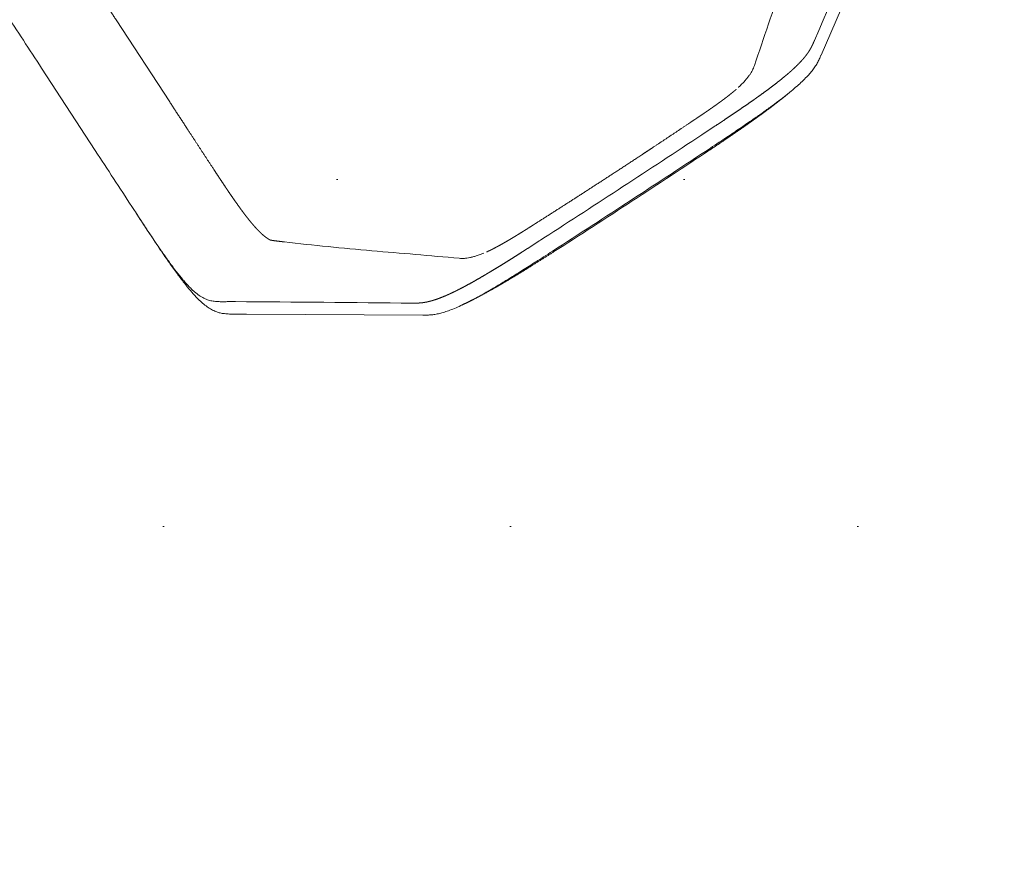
# Model space of a CAD drawing. Header units: metres. Extents: x 7480610 to 7484249, y 5635545 to 5637635.
# Tile 36 of 53: x 7480663.397 to 7480664.106, y 5637427.766 to 5637428.365. Entities that reach past the tile are written whole.
import ezdxf

# ---------------------------------------------------------------- set-up
doc = ezdxf.new("R2010")
doc.units = ezdxf.units.M
doc.header["$MEASUREMENT"] = 0
doc.layers.add('_x-ref_mapa', color=7, linetype='Continuous')
doc.layers.add('PFU-01 - Plan sytuacyjny Horn - x-ref architektura - 2024.12.04$0$A_mała architektura', color=140, linetype='Continuous')
doc.layers.add('dr_proj_wyp chodnik', color=40, linetype='Continuous', lineweight=20)
doc.layers.add('dr_wymiar', color=4, linetype='Continuous', lineweight=35)
doc.styles.add('WYMIARY', font='ROMANS.shx', dxfattribs={"width": 0.6})
doc.dimstyles.new('dr 1-500', dxfattribs={"dimscale": 5, "dimtxt": 0.2, "dimasz": 0.15, "dimexe": 0.1, "dimexo": 0.1, "dimgap": 0.05, "dimtad": 1, "dimzin": 12, "dimdsep": 46, "dimtxsty": 'WYMIARY', "dimcen": 0.15, "dimclre": 256, "dimaunit": 2, "dimadec": 3, "dimazin": 0, "dimtfac": 1, "dimtmove": 0, "dimatfit": 3, "dimfxl": 10, "dimtolj": 1, "dimtzin": 0, "dimarcsym": 0})

# ---------------------------------------------------------------- blocks, each defined once
blk = doc.blocks.new('*D5')
at = {"layer": 'Defpoints', "color": 0, "lineweight": 70, "transparency": 16777216}
for p in [(7480661.40845, 5637435.15986), (7480670.72418, 5637420.93955), (7480670.72638, 5637420.94099)]:
    blk.add_point(p, dxfattribs=at)
at = {"layer": 'dr_wymiar', "lineweight": -2, "transparency": 16777216}
for p, q in [((7480660.99025, 5637434.8858), (7480660.98805, 5637434.88436)), ((7480670.30818, 5637420.66693), (7480670.30598, 5637420.66549))]:
    blk.add_line(p, q, dxfattribs=at)
at = {"layer": 'dr_wymiar', "color": 0, "lineweight": -2, "transparency": 16777216}
blk.add_line((7480661.81733, 5637434.53111), (7480670.3131, 5637421.56685), dxfattribs=at)
at = {"layer": 'dr_wymiar', "color": 0, "lineweight": 70, "transparency": 16777216}
for points in [[(7480661.92189, 5637434.59963), (7480661.71278, 5637434.4626), (7480661.40625, 5637435.15842)], [(7480670.41765, 5637421.63537), (7480670.20855, 5637421.49834), (7480670.72418, 5637420.93955)]]:
    blk.add_solid(points, dxfattribs=at)
at = {"layer": 'dr_wymiar', "color": 0, "transparency": 16777216, "insert": (7480666.69252, 5637428.46007), "char_height": 1, "attachment_point": 5, "rotation": 303.2377, "style": 'WYMIARY'}
blk.add_mtext('\\A1;17', dxfattribs=at)
blk = doc.blocks.new('PFU-01 - Plan sytuacyjny Horn - x-ref architektura - 2024.12.04$0$Stojak na rowery')
at = {"lineweight": 20}
for p, q in [((236.11, 553.14, -77.73), (236.1, 553.14, -77.73)), ((371.89, 553.14, -77.73), (371.9, 553.14, -77.73)), ((26.82, 470.62, -77.73), (132.83, 540.68, -77.73)), ((132.83, 540.68, -77.73), (132.85, 540.69, -77.73)), ((236.1, 541.78, -77.73), (236.11, 541.78, -77.73)), ((371.9, 541.78, -77.73), (371.89, 541.78, -77.73)), ((475.17, 540.68, -77.73), (475.15, 540.69, -77.73)), ((581.18, 470.62, -77.73), (475.17, 540.68, -77.73)), ((131.13, 529.29, -77.73), (131.09, 529.26, -77.73)), ((476.87, 529.29, -77.73), (476.91, 529.26, -77.73)), ((177.05, 520.66, -77.73), (177.04, 520.65, -77.73)), ((430.95, 520.66, -77.73), (430.96, 520.65, -77.73)), ((26.81, 470.62, -77.73), (26.82, 470.62, -77.73)), ((25.04, 458.77, -77.73), (25.05, 458.78, -77.73)), ((70.05, 435.03, -77.73), (70.09, 435.09, -77.73)), ((0, 366.82, -77.73), (0, 368.21, -77.73)), ((0, 241.78, -77.73), (0, 312.5, -77.73)), ((64, 241.78, -77.73), (64, 312.5, -77.73))]:
    blk.add_line(p, q, dxfattribs=at)
for centre, radius, start, end in [((304, -12156.67, -77.73), 12709.99, 89.693974, 90.306026), ((304, -13366.69, -77.73), 13908.64, 89.720335, 90.279665), ((-22128.41, 33903.04, -77.73), 40116.01, 303.520493, 303.702322), ((205.63, 466.77, -77.73), 61.67, 97.74606, 100.84752), ((402.37, 466.77, -77.73), 61.67, 79.15248, 82.25394), ((22735.49, 33901.65, -77.73), 40114.35, 236.297678, 236.479507), ((-15281.96, 20234.75, -77.73), 25052.47, 307.957746, 308.102084), ((15889.96, 20234.75, -77.73), 25052.47, 231.897916, 232.042254), ((1724.62, -1549.64, -77.73), 2584.18, 128.17786, 129.5827)]:
    blk.add_arc(centre, radius, start, end, dxfattribs=at)
at = {"lineweight": 20, "extrusion": (0, 0, -1)}
blk.add_arc((-304, -8104.14, 77.73), 8658.41, 89.555447, 90.444553, dxfattribs=at)
at = {"lineweight": 20}
for points, knots in [([(132.85, 540.69, -77.73), (133.22, 540.94, -77.73), (133.84, 541.35, -77.73), (134.92, 542.05, -77.73), (136.1, 542.79, -77.73), (137.49, 543.59, -77.73), (139.4, 544.58, -77.73), (141.93, 545.7, -77.73), (145.28, 546.87, -77.73), (149.08, 547.93, -77.73), (153.39, 548.87, -77.73), (158.27, 549.71, -77.73), (163.68, 550.44, -77.73), (169.77, 551.08, -77.73), (176.53, 551.62, -77.73), (184.06, 552.08, -77.73), (192.18, 552.44, -77.73), (201.1, 552.71, -77.73), (211.06, 552.92, -77.73), (220.33, 553.03, -77.73), (228.86, 553.1, -77.73), (233.57, 553.13, -77.73), (236.1, 553.14, -77.73)], [0, 0, 0, 0, 1.332406, 2.232796, 3.884311, 5.505356, 7.042955, 10.314606, 13.810056, 17.674547, 22.168236, 27.039187, 32.515989, 38.531911, 45.415734, 52.849938, 61.181947, 69.796857, 79.605854, 91.073375, 97.610253, 105.198207, 105.198207, 105.198207, 105.198207]), ([(371.9, 553.14, -77.73), (374.43, 553.13, -77.73), (379.14, 553.1, -77.73), (387.67, 553.03, -77.73), (396.94, 552.92, -77.73), (406.9, 552.71, -77.73), (415.82, 552.44, -77.73), (423.94, 552.08, -77.73), (431.47, 551.62, -77.73), (438.23, 551.08, -77.73), (444.32, 550.44, -77.73), (449.73, 549.71, -77.73), (454.61, 548.87, -77.73), (458.92, 547.93, -77.73), (462.72, 546.87, -77.73), (466.07, 545.7, -77.73), (468.6, 544.58, -77.73), (470.51, 543.59, -77.73), (471.9, 542.79, -77.73), (473.08, 542.05, -77.73), (474.16, 541.35, -77.73), (474.78, 540.94, -77.73), (475.15, 540.69, -77.73)], [0, 0, 0, 0, 7.587954, 14.124832, 25.592353, 35.40135, 44.01626, 52.348269, 59.782473, 66.666296, 72.682218, 78.15902, 83.029971, 87.52366, 91.388151, 94.883601, 98.155252, 99.692852, 101.313897, 102.965411, 103.865801, 105.198207, 105.198207, 105.198207, 105.198207]), ([(194.02, 527.33, -77.73), (193.03, 527.13, -77.73), (191.12, 526.72, -77.73), (188.39, 526.03, -77.73), (185.93, 525.3, -77.73), (183.74, 524.52, -77.73), (181.82, 523.7, -77.73), (180.14, 522.83, -77.73), (178.56, 521.83, -77.73), (177.58, 521.07, -77.73), (177.05, 520.66, -77.73)], [0, 0, 0, 0, 3.04378, 5.854198, 8.431849, 10.764125, 12.814141, 14.681011, 16.434184, 18.417372, 18.417372, 18.417372, 18.417372]), ([(413.98, 527.33, -77.73), (414.97, 527.13, -77.73), (416.88, 526.72, -77.73), (419.61, 526.03, -77.73), (422.07, 525.3, -77.73), (424.26, 524.52, -77.73), (426.18, 523.7, -77.73), (427.86, 522.83, -77.73), (429.44, 521.83, -77.73), (430.42, 521.07, -77.73), (430.95, 520.66, -77.73)], [0, 0, 0, 0, 3.04378, 5.854198, 8.431849, 10.764125, 12.814141, 14.681011, 16.434184, 18.417372, 18.417372, 18.417372, 18.417372]), ([(26.81, 470.62, -77.73), (26.34, 470.31, -77.73), (25.42, 469.7, -77.73), (24.08, 468.83, -77.73), (22.29, 467.66, -77.73), (20.49, 466.5, -77.73), (18.14, 464.96, -77.73), (15.78, 463.36, -77.73), (13.16, 461.31, -77.73), (10.79, 459, -77.73), (8.75, 456.39, -77.73), (6.98, 453.28, -77.73), (5.49, 449.71, -77.73), (4.47, 446.3, -77.73), (3.72, 443.18, -77.73), (2.96, 439.41, -77.73), (2.16, 434.07, -77.73), (1.57, 428.27, -77.73), (1.16, 423.08, -77.73), (0.79, 417.11, -77.73), (0.44, 408.78, -77.73), (0.17, 397.56, -77.73), (0.02, 383.85, -77.73), (0, 373.86, -77.73), (0, 368.21, -77.73)], [0, 0, 0, 0, 1.702016, 3.301906, 4.796607, 8.111506, 9.74608, 13.215252, 16.669808, 19.725564, 23.107631, 26.596111, 30.427024, 34.706117, 37.263525, 40.030538, 46.253669, 53.463375, 57.510835, 61.883068, 71.397763, 82.517512, 95.564014, 112.5043, 112.5043, 112.5043, 112.5043]), ([(0, 312.5, -77.73), (0, 328.55, -77.73), (0, 345.75, -77.73), (0, 366.31, -77.73), (0.01, 374.86, -77.73), (0.07, 385.57, -77.73), (0.24, 396.42, -77.73), (0.55, 406.21, -77.73), (1.05, 415.22, -77.73), (1.64, 421.85, -77.73), (2.22, 426.53, -77.73), (2.71, 429.7, -77.73), (3.25, 432.57, -77.73), (3.85, 435.21, -77.73), (4.5, 437.55, -77.73), (5.43, 440.34, -77.73), (6.77, 443.44, -77.73), (8.76, 446.58, -77.73), (11.11, 449.19, -77.73), (13.73, 451.36, -77.73), (16.09, 452.97, -77.73), (18.42, 454.49, -77.73), (20.24, 455.64, -77.73), (22.05, 456.81, -77.73), (23.31, 457.63, -77.73), (24.31, 458.29, -77.73), (24.86, 458.65, -77.73), (25.04, 458.77, -77.73)], [0, 0, 0, 0, 48.169918, 51.58869, 61.688977, 73.812511, 83.70556, 94.245123, 103.195469, 110.776267, 114.218901, 117.343482, 120.383621, 122.975446, 125.466602, 127.665532, 131.808027, 135.564936, 138.795382, 142.308293, 145.733372, 147.36682, 150.643805, 152.204291, 153.845108, 155.144056, 155.806289, 155.806289, 155.806289, 155.806289]), ([(0, 241.78, -77.73), (0, 225.72, -77.73), (0, 208.53, -77.73), (0, 187.96, -77.73), (0.01, 179.42, -77.73), (0.07, 168.71, -77.73), (0.24, 157.86, -77.73), (0.55, 148.07, -77.73), (1.05, 139.06, -77.73), (1.64, 132.42, -77.73), (2.22, 127.74, -77.73), (2.71, 124.58, -77.73), (3.25, 121.71, -77.73), (3.85, 119.07, -77.73), (4.5, 116.73, -77.73), (5.43, 113.94, -77.73), (6.77, 110.84, -77.73), (8.76, 107.69, -77.73), (11.11, 105.08, -77.73), (13.73, 102.92, -77.73), (16.09, 101.3, -77.73), (18.42, 99.79, -77.73), (20.24, 98.63, -77.73), (22.05, 97.46, -77.73), (23.31, 96.64, -77.73), (24.31, 95.98, -77.73), (24.86, 95.62, -77.73), (25.04, 95.5, -77.73)], [0, 0, 0, 0, 48.169918, 51.58869, 61.688977, 73.812511, 83.70556, 94.245123, 103.195469, 110.776267, 114.218901, 117.343482, 120.38362, 122.975446, 125.466602, 127.665532, 131.808027, 135.564936, 138.795382, 142.308293, 145.733372, 147.36682, 150.643805, 152.204291, 153.845108, 155.144056, 155.806289, 155.806289, 155.806289, 155.806289])]:
    blk.add_open_spline(points, degree=3, knots=knots, dxfattribs=at)
for points, weights, knots in [([(160.27, 549.97, -77.73), (164.44, 550.56, -77.73), (168.62, 551.01, -77.73), (171.62, 551.34, -77.73), (174.62, 551.61, -77.73), (180.81, 552.17, -77.73), (187.01, 552.54, -77.73), (190.15, 552.74, -77.73), (193.3, 552.89, -77.73), (199.59, 553.2, -77.73), (205.89, 553.4, -77.73), (212.14, 553.6, -77.73), (218.38, 553.72, -77.73), (218.64, 553.73, -77.73), (218.9, 553.73, -77.73), (227.86, 553.92, -77.73), (236.82, 554.02, -77.73)], [1, 0.999878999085, 1, 0.999957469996, 1, 0.999891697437, 1, 0.999983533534, 1, 0.999961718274, 1, 0.999983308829, 1, 1, 1, 0.999989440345, 1], [0, 0, 0, 8.417077, 8.417077, 14.444267, 14.444267, 26.865813, 26.865813, 33.167809, 33.167809, 45.774738, 45.774738, 58.262313, 58.262313, 58.780964, 58.780964, 76.709899, 76.709899, 76.709899]), ([(371.18, 554.02, -77.73), (377.31, 553.96, -77.73), (383.44, 553.84, -77.73), (386.27, 553.79, -77.73), (389.1, 553.73, -77.73), (389.36, 553.73, -77.73), (389.62, 553.72, -77.73), (392.73, 553.66, -77.73), (395.84, 553.58, -77.73), (398.98, 553.5, -77.73), (402.11, 553.4, -77.73), (405.25, 553.3, -77.73), (408.4, 553.17, -77.73), (411.55, 553.05, -77.73), (414.7, 552.89, -77.73), (417.85, 552.74, -77.73), (420.99, 552.54, -77.73), (424.12, 552.35, -77.73), (427.24, 552.12, -77.73), (430.31, 551.89, -77.73), (433.38, 551.61, -77.73), (436.38, 551.34, -77.73), (439.38, 551.01, -77.73), (442.29, 550.7, -77.73), (445.19, 550.32, -77.73), (446.46, 550.14, -77.73), (447.73, 549.97, -77.73)], [1, 0.999989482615, 1, 0.999999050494, 1, 1, 1, 0.999996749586, 1, 0.999994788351, 1, 0.999992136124, 1, 0.999988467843, 1, 0.999983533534, 1, 0.999976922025, 1, 0.999968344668, 1, 0.999957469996, 1, 0.999944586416, 1, 1, 1], [0, 0, 0, 12.262007, 12.262007, 17.928945, 17.928945, 18.447596, 18.447596, 24.671694, 24.671694, 30.935171, 30.935171, 37.229369, 37.229369, 43.542101, 43.542101, 49.844097, 49.844097, 56.101045, 56.101045, 62.265644, 62.265644, 68.292834, 68.292834, 74.149194, 74.149194, 76.709903, 76.709903, 76.709903]), ([(236.1, 541.78, -77.73), (229.21, 541.74, -77.73), (222.33, 541.7, -77.73), (220.04, 541.68, -77.73), (217.74, 541.66, -77.73), (213.18, 541.6, -77.73), (208.61, 541.54, -77.73), (204.09, 541.45, -77.73), (199.56, 541.36, -77.73), (195.13, 541.25, -77.73), (190.69, 541.09, -77.73), (188.53, 541.01, -77.73), (186.36, 540.91, -77.73), (182.19, 540.73, -77.73), (178.02, 540.48, -77.73), (174.14, 540.24, -77.73), (170.27, 539.91, -77.73), (166.78, 539.62, -77.73), (163.3, 539.22, -77.73), (161.72, 539.04, -77.73), (160.14, 538.84, -77.73), (158.68, 538.63, -77.73), (157.21, 538.43, -77.73), (155.86, 538.22, -77.73), (154.51, 537.99, -77.73), (152.13, 537.59, -77.73), (149.76, 537.07, -77.73), (147.77, 536.64, -77.73), (145.8, 536.1, -77.73), (145.36, 535.98, -77.73), (144.93, 535.86, -77.73), (144.22, 535.64, -77.73), (143.51, 535.43, -77.73), (143, 535.26, -77.73), (142.49, 535.09, -77.73), (142.13, 534.97, -77.73), (141.77, 534.84, -77.73), (141.41, 534.71, -77.73), (141.05, 534.58, -77.73), (140.61, 534.41, -77.73), (140.17, 534.24, -77.73), (139.64, 534.02, -77.73), (139.12, 533.8, -77.73), (138.82, 533.67, -77.73), (138.51, 533.53, -77.73), (137.95, 533.27, -77.73), (137.39, 533.01, -77.73), (136.87, 532.74, -77.73), (136.35, 532.48, -77.73), (135.86, 532.21, -77.73), (135.37, 531.94, -77.73), (134.91, 531.68, -77.73), (134.45, 531.41, -77.73), (134.01, 531.15, -77.73), (133.57, 530.88, -77.73), (132.74, 530.34, -77.73), (131.9, 529.8, -77.73), (131.52, 529.54, -77.73), (131.13, 529.29, -77.73)], [1, 1, 1, 0.999999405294, 1, 1, 1, 1, 1, 0.999982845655, 1, 0.999993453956, 1, 0.99996057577, 1, 0.999933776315, 1, 0.999894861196, 1, 0.999964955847, 1, 1, 1, 0.999948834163, 1, 0.999737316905, 1, 0.999651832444, 1, 1, 1, 1, 1, 1, 1, 1, 1, 1, 1, 1, 1, 1, 1, 1, 1, 1, 1, 1, 1, 1, 1, 1, 1, 0.999946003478, 1, 1, 1, 1, 1], [0, 0, 0, 13.767122, 13.767122, 18.351869, 18.351869, 27.487463, 27.487463, 36.53623, 36.53623, 45.412227, 45.412227, 49.744737, 49.744737, 58.09609, 58.09609, 65.865662, 65.865662, 72.873049, 72.873049, 76.053964, 76.053964, 79.011092, 79.011092, 81.746691, 81.746691, 86.586327, 86.586327, 90.671512, 90.671512, 91.570336, 91.570336, 93.058675, 93.058675, 94.125342, 94.125342, 94.890913, 94.890913, 95.656483, 95.656483, 96.606004, 96.606004, 97.739099, 97.739099, 98.4011, 98.4011, 99.642252, 99.642252, 100.812139, 100.812139, 101.925395, 101.925395, 102.991343, 102.991343, 104.017543, 104.017543, 105.99868, 105.99868, 106.932046, 106.932046, 106.932046]), ([(476.87, 529.29, -77.73), (476.49, 529.55, -77.73), (476.1, 529.8, -77.73), (475.26, 530.34, -77.73), (474.43, 530.88, -77.73), (473.99, 531.15, -77.73), (473.55, 531.41, -77.73), (473.09, 531.68, -77.73), (472.63, 531.94, -77.73), (472.14, 532.21, -77.73), (471.65, 532.48, -77.73), (471.12, 532.75, -77.73), (470.59, 533.02, -77.73), (470.04, 533.28, -77.73), (469.49, 533.53, -77.73), (469.18, 533.67, -77.73), (468.88, 533.8, -77.73), (468.36, 534.02, -77.73), (467.83, 534.24, -77.73), (467.39, 534.41, -77.73), (466.95, 534.58, -77.73), (466.59, 534.71, -77.73), (466.23, 534.84, -77.73), (465.87, 534.97, -77.73), (465.51, 535.09, -77.73), (465, 535.26, -77.73), (464.49, 535.43, -77.73), (463.78, 535.64, -77.73), (463.07, 535.86, -77.73), (462.64, 535.98, -77.73), (462.2, 536.1, -77.73), (460.23, 536.64, -77.73), (458.24, 537.07, -77.73), (455.87, 537.59, -77.73), (453.49, 537.99, -77.73), (452.14, 538.22, -77.73), (450.79, 538.43, -77.73), (449.32, 538.63, -77.73), (447.86, 538.84, -77.73), (446.28, 539.04, -77.73), (444.7, 539.22, -77.73), (441.22, 539.62, -77.73), (437.73, 539.91, -77.73), (433.86, 540.24, -77.73), (429.98, 540.48, -77.73), (425.81, 540.73, -77.73), (421.64, 540.91, -77.73), (419.47, 541.01, -77.73), (417.31, 541.09, -77.73), (412.87, 541.25, -77.73), (408.44, 541.36, -77.73), (403.91, 541.45, -77.73), (399.39, 541.54, -77.73), (394.82, 541.6, -77.73), (390.26, 541.66, -77.73), (387.96, 541.68, -77.73), (385.67, 541.7, -77.73), (378.79, 541.74, -77.73), (371.9, 541.78, -77.73)], [1, 0.999995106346, 1, 1, 1, 0.999946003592, 1, 1, 1, 1, 1, 1, 1, 1, 1, 1, 1, 1, 1, 1, 1, 1, 1, 1, 1, 1, 1, 1, 1, 1, 1, 0.999651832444, 1, 0.999737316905, 1, 0.999948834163, 1, 1, 1, 0.999964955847, 1, 0.999894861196, 1, 0.999933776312, 1, 0.99996057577, 1, 0.999993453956, 1, 0.999982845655, 1, 1, 1, 1, 1, 0.999999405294, 1, 1, 1], [0, 0, 0, 0.933368, 0.933368, 2.914504, 2.914504, 3.940705, 3.940705, 5.006652, 5.006652, 6.119908, 6.119908, 7.316149, 7.316149, 8.530948, 8.530948, 9.192948, 9.192948, 10.326043, 10.326043, 11.275564, 11.275564, 12.041135, 12.041135, 12.806706, 12.806706, 13.873373, 13.873373, 15.361711, 15.361711, 16.260536, 16.260536, 20.34572, 20.34572, 25.185357, 25.185357, 27.920956, 27.920956, 30.878084, 30.878084, 34.058999, 34.058999, 41.066385, 41.066385, 48.835958, 48.835958, 57.18731, 57.18731, 61.519821, 61.519821, 70.395818, 70.395818, 79.444585, 79.444585, 88.580179, 88.580179, 93.164925, 93.164925, 106.932048, 106.932048, 106.932048]), ([(238.81, 529.81, -77.73), (237.11, 529.79, -77.73), (235.41, 529.77, -77.73), (233.71, 529.76, -77.73), (232.02, 529.74, -77.73), (230.33, 529.72, -77.73), (228.64, 529.69, -77.73), (226.97, 529.67, -77.73), (225.29, 529.63, -77.73), (223.64, 529.6, -77.73), (221.98, 529.55, -77.73), (220.35, 529.51, -77.73), (218.71, 529.45, -77.73), (217.12, 529.39, -77.73), (215.52, 529.33, -77.73), (213.96, 529.26, -77.73), (212.41, 529.19, -77.73), (210.92, 529.11, -77.73), (209.42, 529.01, -77.73), (208, 528.93, -77.73), (206.58, 528.82, -77.73), (205.24, 528.72, -77.73), (203.91, 528.6, -77.73), (202.68, 528.49, -77.73), (201.45, 528.37, -77.73), (200.35, 528.25, -77.73), (199.24, 528.12, -77.73), (198.28, 527.99, -77.73), (197.31, 527.87, -77.73)], [1, 0.999998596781, 1, 0.999999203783, 1, 0.999998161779, 1, 0.999996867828, 1, 0.999995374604, 1, 0.999993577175, 1, 1, 1, 1, 1, 0.99998559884, 1, 0.999981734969, 1, 0.999976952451, 1, 0.999971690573, 1, 0.999965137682, 1, 1, 1], [0, 0, 0, 3.401982, 3.401982, 6.796693, 6.796693, 10.172096, 10.172096, 13.522485, 13.522485, 16.837392, 16.837392, 20.102801, 20.102801, 23.304268, 23.304268, 26.4112, 26.4112, 29.405527, 29.405527, 32.257599, 32.257599, 34.934006, 34.934006, 37.403247, 37.403247, 39.627528, 39.627528, 41.570191, 41.570191, 41.570191]), ([(369.19, 529.81, -77.73), (352.91, 530.02, -77.73), (336.63, 530.12, -77.73), (332.55, 530.15, -77.73), (328.48, 530.17, -77.73), (316.24, 530.23, -77.73), (304, 530.23, -77.73), (291.76, 530.2, -77.73), (279.52, 530.17, -77.73), (259.17, 530.07, -77.73), (238.81, 529.81, -77.73)], [1, 0.999994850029, 1, 1, 1, 0.999997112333, 1, 1, 1, 0.999991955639, 1], [0, 0, 0, 32.557507, 32.557507, 40.711229, 40.711229, 65.188071, 65.188071, 89.664907, 89.664907, 130.376119, 130.376119, 130.376119]), ([(410.69, 527.87, -77.73), (409.97, 527.96, -77.73), (409.26, 528.06, -77.73), (409.01, 528.09, -77.73), (408.76, 528.12, -77.73), (407.65, 528.25, -77.73), (406.55, 528.37, -77.73), (405.32, 528.49, -77.73), (404.09, 528.6, -77.73), (402.76, 528.72, -77.73), (401.42, 528.82, -77.73), (400, 528.93, -77.73), (398.58, 529.01, -77.73), (397.08, 529.11, -77.73), (395.59, 529.19, -77.73), (394.04, 529.26, -77.73), (392.48, 529.33, -77.73), (390.88, 529.39, -77.73), (389.29, 529.45, -77.73), (387.65, 529.51, -77.73), (386.02, 529.55, -77.73), (384.36, 529.6, -77.73), (382.71, 529.63, -77.73), (381.03, 529.67, -77.73), (379.36, 529.69, -77.73), (377.67, 529.72, -77.73), (375.98, 529.74, -77.73), (374.29, 529.76, -77.73), (372.59, 529.77, -77.73), (370.89, 529.79, -77.73), (369.19, 529.81, -77.73)], [1, 1, 1, 1, 1, 0.999965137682, 1, 0.999971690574, 1, 0.999976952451, 1, 0.999981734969, 1, 0.999985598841, 1, 1, 1, 1, 1, 0.999993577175, 1, 0.999995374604, 1, 0.999996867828, 1, 0.999998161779, 1, 0.999999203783, 1, 1, 1], [0, 0, 0, 1.433167, 1.433167, 1.942678, 1.942678, 4.166959, 4.166959, 6.6362, 6.6362, 9.312607, 9.312607, 12.164679, 12.164679, 15.159006, 15.159006, 18.265938, 18.265938, 21.467405, 21.467405, 24.732814, 24.732814, 28.047722, 28.047722, 31.39811, 31.39811, 34.773514, 34.773514, 38.168224, 38.168224, 41.570205, 41.570205, 41.570205]), ([(70.09, 435.09, -77.73), (70.13, 435.13, -77.73), (70.16, 435.17, -77.73), (70.38, 435.4, -77.73), (70.6, 435.62, -77.73), (70.7, 435.73, -77.73), (70.81, 435.84, -77.73), (70.94, 435.96, -77.73), (71.07, 436.08, -77.73), (71.21, 436.21, -77.73), (71.35, 436.35, -77.73), (71.41, 436.39, -77.73), (71.46, 436.44, -77.73), (71.57, 436.54, -77.73), (71.68, 436.64, -77.73), (72.74, 437.58, -77.73), (73.83, 438.49, -77.73), (74.09, 438.71, -77.73), (74.35, 438.93, -77.73), (74.63, 439.16, -77.73), (74.91, 439.4, -77.73), (75.8, 440.14, -77.73), (76.69, 440.89, -77.73), (76.89, 441.05, -77.73), (77.08, 441.22, -77.73), (77.59, 441.65, -77.73), (78.1, 442.08, -77.73), (78.1, 442.08, -77.73), (78.1, 442.08, -77.73)], [1, 1, 1, 1, 1, 0.999972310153, 1, 0.999977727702, 1, 0.999982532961, 1, 1, 1, 1, 1, 0.99988294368, 1, 1, 1, 1, 1, 1, 1, 1, 1, 1, 1, 1, 1], [0, 0, 0, 0.104707, 0.104707, 0.7325, 0.7325, 1.035555, 1.035555, 1.38486, 1.38486, 1.779445, 1.779445, 1.919882, 1.919882, 2.217892, 2.217892, 5.050706, 5.050706, 5.73801, 5.73801, 6.461765, 6.461765, 8.786843, 8.786843, 9.300093, 9.300093, 10.633862, 10.633862, 10.633867, 10.633867, 10.633867]), ([(70.17, 435.17, -77.73), (69.73, 434.36, -77.73), (69.36, 433.51, -77.73), (68.86, 432.38, -77.73), (68.47, 431.22, -77.73), (68.05, 430, -77.73), (67.71, 428.75, -77.73), (67.36, 427.47, -77.73), (67.08, 426.18, -77.73), (66.92, 425.46, -77.73), (66.78, 424.73, -77.73), (66.46, 423.11, -77.73), (66.22, 421.47, -77.73), (66.08, 420.57, -77.73), (65.96, 419.66, -77.73), (65.83, 418.69, -77.73), (65.71, 417.72, -77.73), (65.59, 416.68, -77.73), (65.48, 415.65, -77.73), (65.26, 413.42, -77.73), (65.08, 411.18, -77.73), (64.9, 408.76, -77.73), (64.76, 406.33, -77.73), (64.69, 405.07, -77.73), (64.63, 403.8, -77.73), (64.47, 400.64, -77.73), (64.37, 397.48, -77.73), (64.25, 393.67, -77.73), (64.18, 389.86, -77.73), (64.16, 388.84, -77.73), (64.14, 387.82, -77.73), (64.13, 386.91, -77.73), (64.12, 386, -77.73), (64.08, 382.13, -77.73), (64.04, 378.25, -77.73), (64.02, 374.36, -77.73), (64.01, 370.48, -77.73), (64, 353.41, -77.73), (64, 336.34, -77.73), (64, 336, -77.73), (64, 335.66, -77.73), (64, 324.08, -77.73), (64, 312.5, -77.73)], [1, 0.999258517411, 1, 0.999153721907, 1, 0.999462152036, 1, 0.999678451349, 1, 0.999934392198, 1, 0.99979088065, 1, 0.999959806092, 1, 1, 1, 0.999972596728, 1, 0.999919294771, 1, 0.999950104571, 1, 0.999991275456, 1, 0.999967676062, 1, 0.999977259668, 1, 0.999999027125, 1, 0.999999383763, 1, 1, 1, 1, 1, 1, 1, 1, 1, 1, 1], [0, 0, 0, 1.854979, 1.854979, 4.311538, 4.311538, 6.8963, 6.8963, 9.541358, 9.541358, 11.020921, 11.020921, 14.326733, 14.326733, 16.161, 16.161, 18.117386, 18.117386, 20.193224, 20.193224, 24.680677, 24.680677, 29.540788, 29.540788, 32.0796, 32.0796, 38.402821, 38.402821, 46.023352, 46.023352, 48.070682, 48.070682, 49.881882, 49.881882, 57.638791, 57.638791, 65.409398, 65.409398, 99.542969, 99.542969, 100.229606, 100.229606, 123.388665, 123.388665, 123.388665]), ([(70.17, 119.1, -77.73), (69.73, 119.92, -77.73), (69.36, 120.77, -77.73), (68.86, 121.9, -77.73), (68.47, 123.06, -77.73), (68.05, 124.28, -77.73), (67.71, 125.53, -77.73), (67.36, 126.81, -77.73), (67.08, 128.1, -77.73), (66.92, 128.82, -77.73), (66.78, 129.55, -77.73), (66.46, 131.17, -77.73), (66.22, 132.8, -77.73), (66.08, 133.71, -77.73), (65.96, 134.62, -77.73), (65.83, 135.59, -77.73), (65.71, 136.56, -77.73), (65.59, 137.59, -77.73), (65.48, 138.62, -77.73), (65.26, 140.86, -77.73), (65.08, 143.09, -77.73), (64.9, 145.52, -77.73), (64.76, 147.94, -77.73), (64.69, 149.21, -77.73), (64.63, 150.48, -77.73), (64.47, 153.64, -77.73), (64.37, 156.8, -77.73), (64.25, 160.6, -77.73), (64.18, 164.41, -77.73), (64.16, 165.44, -77.73), (64.14, 166.46, -77.73), (64.13, 167.37, -77.73), (64.12, 168.27, -77.73), (64.08, 172.15, -77.73), (64.04, 176.03, -77.73), (64.02, 179.91, -77.73), (64.01, 183.8, -77.73), (64, 200.87, -77.73), (64, 217.93, -77.73), (64, 218.28, -77.73), (64, 218.62, -77.73), (64, 230.2, -77.73), (64, 241.78, -77.73)], [1, 0.999258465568, 1, 0.999153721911, 1, 0.999462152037, 1, 0.999678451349, 1, 0.999934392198, 1, 0.99979088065, 1, 0.999959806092, 1, 1, 1, 0.999972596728, 1, 0.999919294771, 1, 0.999950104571, 1, 0.999991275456, 1, 0.999967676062, 1, 0.999977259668, 1, 0.999999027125, 1, 0.999999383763, 1, 1, 1, 1, 1, 1, 1, 1, 1, 1, 1], [0, 0, 0, 1.855039, 1.855039, 4.311598, 4.311598, 6.896361, 6.896361, 9.541419, 9.541419, 11.020981, 11.020981, 14.326794, 14.326794, 16.16106, 16.16106, 18.117446, 18.117446, 20.193284, 20.193284, 24.680737, 24.680737, 29.540848, 29.540848, 32.079661, 32.079661, 38.402882, 38.402882, 46.023412, 46.023412, 48.070743, 48.070743, 49.881942, 49.881942, 57.638851, 57.638851, 65.409459, 65.409459, 99.543029, 99.543029, 100.229666, 100.229666, 123.388726, 123.388726, 123.388726])]:
    blk.add_rational_spline(points, weights, degree=2, knots=knots, dxfattribs=at)
blk = doc.blocks.new('PFU-01 - Plan sytuacyjny Horn - x-ref architektura - 2024.12.04')
at = {"layer": 'PFU-01 - Plan sytuacyjny Horn - x-ref architektura - 2024.12.04$0$A_mała architektura', "xscale": -0.000999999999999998, "yscale": 0.0009999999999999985, "zscale": 0.0009999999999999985, "rotation": 213.1320681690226}
blk.add_blockref('PFU-01 - Plan sytuacyjny Horn - x-ref architektura - 2024.12.04$0$Stojak na rowery', (7480663.28025, 5637428.53261, 0.07773), dxfattribs=at)

msp = doc.modelspace()

# ---------------------------------------------------------------- hatches: boundary and pattern name
at = {"layer": 'dr_proj_wyp chodnik'}
h = msp.add_hatch(dxfattribs=at)
h.set_pattern_fill('DOTS', color=256, scale=4)
h.paths.add_polyline_path([(7480663.70856, 5637436.66717), (7480659.10834, 5637433.65255), (7480668.42627, 5637419.43368), (7480673.02649, 5637422.4483)])

# ---------------------------------------------------------------- block references
at = {"layer": '_x-ref_mapa', "lineweight": 70}
msp.add_blockref('PFU-01 - Plan sytuacyjny Horn - x-ref architektura - 2024.12.04', (0, 0), dxfattribs=at)

# ---------------------------------------------------------------- dimensions: what is measured, and where the dimension line sits
at = {"layer": 'dr_wymiar'}
dim = msp.add_aligned_dim(p1=(7480661.40845, 5637435.15986), p2=(7480670.72638, 5637420.94099), distance=-0.00263, dimstyle='dr 1-500', dxfattribs=at)
dim.commit()
dim.dimension.update_dxf_attribs({"geometry": '*D5', "text_midpoint": (7480666.69252, 5637428.46007)})

doc.saveas('drawing.dxf')
